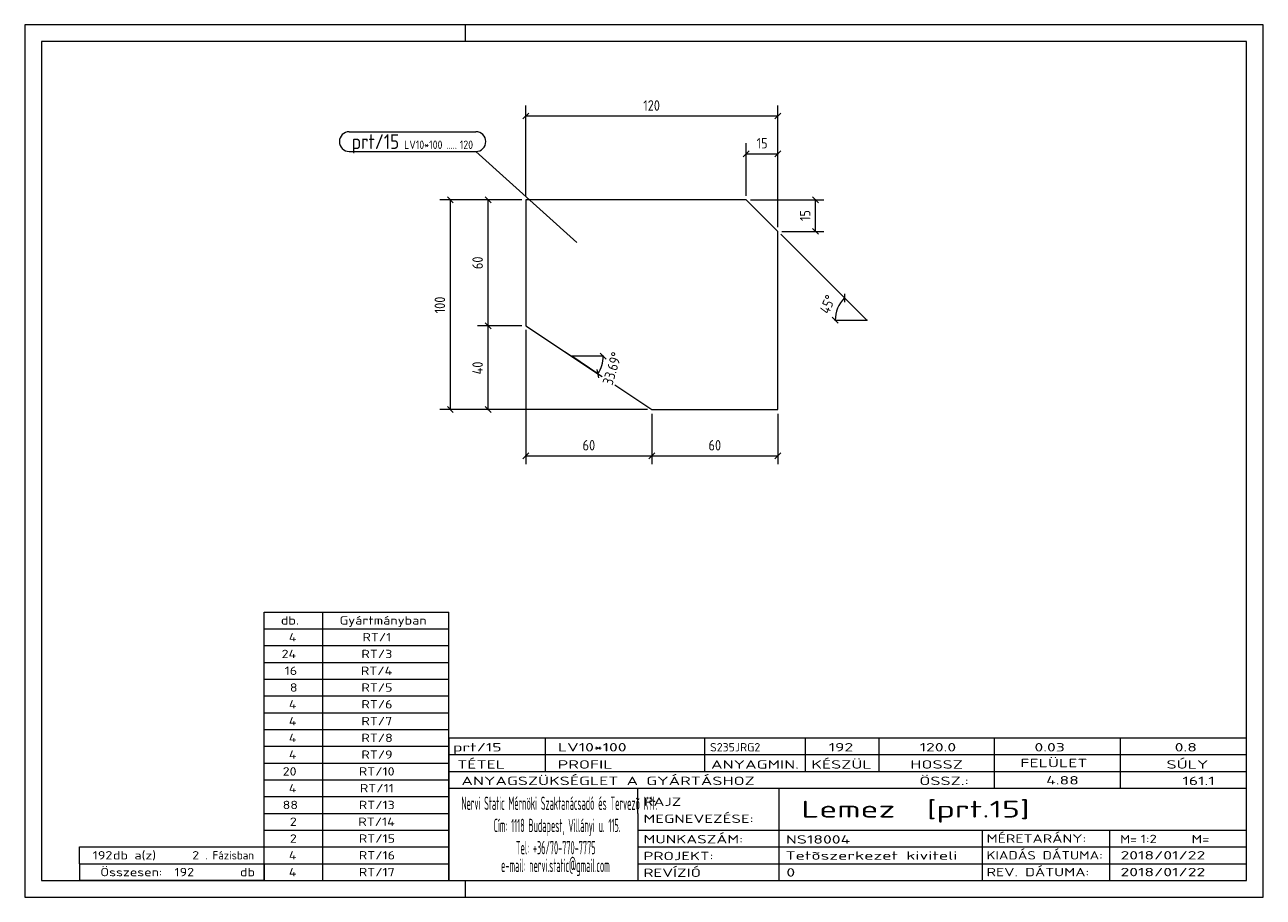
# Model space of a CAD drawing. Header units: millimetres. Extents: x 1 to 296, y 1 to 209.
import ezdxf

# ---------------------------------------------------------------- set-up
doc = ezdxf.new("R2010")
doc.units = ezdxf.units.MM
doc.header["$LTSCALE"] = 0.6
doc.linetypes.add('XKITLINE00', pattern=[0])
for name, color, linetype, lineweight in [('DrawingSheet', 5, 'Continuous', 0), ('OtherObjectType', 1, 'Continuous', 0), ('Part', 2, 'Continuous', 0), ('PartMark', 3, 'Continuous', 0), ('Z-DIMENSIONS', 1, 'Continuous', 0)]:
    doc.layers.add(name, color=color, linetype=linetype, lineweight=lineweight)
doc.styles.add('ISOCPEUR', font='ISOCPEUR.TTF')

msp = doc.modelspace()

# ---------------------------------------------------------------- linework, layer by layer
at = {"layer": 'DrawingSheet', "color": 2, "linetype": 'XKITLINE00', "lineweight": 0}
for p, q in [((296, 209), (1, 209)), ((1, 209), (1, 1)), ((106, 205), (106, 209)), ((296, 1), (296, 209)), ((106, 1), (106, 5)), ((1, 1), (296, 1))]:
    msp.add_line(p, q, dxfattribs=at)
at = {"layer": 'DrawingSheet', "color": 3, "linetype": 'XKITLINE00', "lineweight": 0}
for p, q in [((292, 205), (5, 205)), ((5, 205), (5, 5)), ((292, 5), (292, 205)), ((5, 5), (292, 5))]:
    msp.add_line(p, q, dxfattribs=at)
at = {"layer": 'OtherObjectType', "color": 7, "linetype": 'XKITLINE00', "lineweight": 0}
for p, q in [((58, 69), (102, 69)), ((58, 65), (58, 69)), ((72, 65), (72, 69)), ((102, 65), (102, 69)), ((58, 65), (102, 65)), ((58, 61), (58, 65)), ((72, 61), (72, 65)), ((102, 61), (102, 65)), ((58, 61), (102, 61)), ((58, 57), (58, 61)), ((72, 57), (72, 61)), ((102, 57), (102, 61)), ((58, 57), (102, 57)), ((58, 53), (58, 57)), ((72, 53), (72, 57)), ((102, 53), (102, 57)), ((58, 53), (102, 53)), ((58, 49), (58, 53)), ((72, 49), (72, 53)), ((102, 49), (102, 53)), ((58, 49), (102, 49)), ((58, 45), (58, 49)), ((72, 45), (72, 49)), ((102, 45), (102, 49)), ((58, 45), (102, 45)), ((58, 41), (58, 45)), ((72, 41), (72, 45)), ((102, 41), (102, 45)), ((58, 41), (102, 41)), ((58, 37), (58, 41)), ((72, 37), (72, 41)), ((102, 37), (102, 41)), ((102, 39), (292, 39)), ((102, 39), (102, 35)), ((102, 39), (292, 39)), ((125, 35), (125, 39)), ((163, 35), (163, 39)), ((187, 35), (187, 39)), ((204.5, 35), (204.5, 39)), ((232, 35), (232, 39)), ((262, 35), (262, 39)), ((292, 35), (292, 39)), ((58, 37), (102, 37)), ((58, 33), (58, 37)), ((72, 33), (72, 37)), ((102, 33), (102, 37)), ((58, 33), (102, 33)), ((58, 29), (58, 33)), ((72, 29), (72, 33)), ((102, 35), (292, 35)), ((102, 35), (102, 5)), ((102, 35), (292, 35)), ((102, 29), (102, 33)), ((125, 31), (125, 35)), ((163, 31), (163, 35)), ((187, 31), (187, 35)), ((204.5, 31), (204.5, 35)), ((232, 31), (232, 35)), ((262, 31), (262, 35)), ((292, 31), (292, 35)), ((102, 31), (292, 31)), ((232, 27), (232, 31)), ((262, 27), (262, 31)), ((292, 27), (292, 31)), ((58, 29), (102, 29)), ((58, 25), (58, 29)), ((72, 25), (72, 29)), ((102, 25), (102, 29)), ((102, 27), (292, 27)), ((147, 21), (147, 27)), ((180.7, 17), (180.7, 27)), ((292, 21), (292, 27)), ((58, 25), (102, 25)), ((58, 21), (58, 25)), ((72, 21), (72, 25)), ((102, 21), (102, 25)), ((58, 21), (102, 21)), ((58, 17), (58, 21)), ((72, 17), (72, 21)), ((102, 17), (102, 21)), ((147, 21), (147, 5)), ((292, 17), (292, 21)), ((58, 17), (102, 17)), ((58, 13), (58, 17)), ((72, 13), (72, 17)), ((102, 13), (102, 17)), ((147, 17), (292, 17)), ((180.7, 5), (180.7, 17)), ((229.16, 13), (229.16, 17)), ((259.5, 5), (259.5, 17)), ((292, 13), (292, 17)), ((14, 9), (14, 13)), ((14, 13), (58, 13)), ((14, 13), (58, 13)), ((58, 9), (58, 13)), ((58, 13), (102, 13)), ((58, 9), (58, 13)), ((72, 9), (72, 13)), ((102, 9), (102, 13)), ((147, 13), (292, 13)), ((229.16, 5), (229.16, 13)), ((292, 9), (292, 13)), ((14, 9), (58, 9)), ((14, 9), (14, 5)), ((14, 9), (58, 9)), ((58, 9), (58, 5)), ((58, 9), (102, 9)), ((58, 5), (58, 9)), ((72, 5), (72, 9)), ((102, 5), (102, 9)), ((147, 9), (292, 9)), ((292, 5), (292, 9)), ((58, 5), (14, 5)), ((58, 5), (102, 5)), ((102, 5), (292, 5)), ((139.5, 5), (292, 5))]:
    msp.add_line(p, q, dxfattribs=at)
at = {"layer": 'Part', "color": 2, "linetype": 'XKITLINE00', "lineweight": 0}
for p, q in [((172.87, 167.25), (120.37, 167.25)), ((120.37, 167.25), (120.37, 137.25)), ((180.37, 159.75), (172.87, 167.25)), ((180.37, 117.25), (180.37, 159.75)), ((120.37, 137.25), (138.5, 125.16)), ((141.54, 123.14), (150.37, 117.25)), ((150.37, 117.25), (180.37, 117.25))]:
    msp.add_line(p, q, dxfattribs=at)
at = {"layer": 'PartMark', "color": 7, "linetype": 'XKITLINE00', "lineweight": 0}
for p, q in [((78.3, 183.49), (108.48, 183.49)), ((78.3, 178.79), (108.48, 178.79)), ((132.52, 157.1), (108.48, 178.79))]:
    msp.add_line(p, q, dxfattribs=at)
for centre, start, end in [((78.3, 181.14), 90, 270), ((108.48, 181.14), 270, 90)]:
    msp.add_arc(centre, 2.35, start, end, dxfattribs=at)
at = {"layer": 'Z-DIMENSIONS', "color": 7, "linetype": 'XKITLINE00', "lineweight": 0}
for p, q in [((120.37, 168.25), (120.37, 189.75)), ((180.37, 160.75), (180.37, 189.75)), ((121.08, 187.96), (119.66, 186.54)), ((120.37, 187.25), (180.37, 187.25)), ((181.08, 187.96), (179.66, 186.54)), ((172.87, 168.25), (172.87, 180.75)), ((180.37, 160.75), (180.37, 180.75)), ((173.58, 178.96), (172.16, 177.54)), ((172.87, 178.25), (180.37, 178.25)), ((181.08, 178.96), (179.66, 177.54)), ((119.37, 167.25), (99.87, 167.25)), ((101.66, 167.96), (103.08, 166.54)), ((102.37, 117.25), (102.37, 167.25)), ((119.37, 167.25), (108.87, 167.25)), ((110.66, 167.96), (112.08, 166.54)), ((111.37, 137.25), (111.37, 167.25)), ((173.87, 167.25), (191.37, 167.25)), ((188.66, 167.96), (190.08, 166.54)), ((189.37, 159.75), (189.37, 167.25)), ((181.37, 159.75), (191.37, 159.75)), ((188.66, 160.46), (190.08, 159.04)), ((181.08, 159.04), (196.24, 143.88)), ((196.24, 144.88), (196.24, 142.88)), ((196.24, 143.88), (201.55, 138.57)), ((193.34, 139.28), (194.75, 137.87)), ((119.37, 137.25), (108.87, 137.25)), ((119.37, 137.25), (108.87, 137.25)), ((110.66, 137.96), (112.08, 136.54)), ((110.66, 137.96), (112.08, 136.54)), ((111.37, 117.25), (111.37, 137.25)), ((120.37, 136.25), (120.37, 104.25)), ((121.2, 136.7), (137.53, 125.81)), ((194.05, 138.57), (201.55, 138.57)), ((138.79, 129.97), (131.29, 129.97)), ((137.53, 125.81), (131.29, 129.97)), ((139.5, 129.26), (138.08, 130.68)), ((137.73, 124.83), (137.34, 126.79)), ((149.37, 117.25), (99.87, 117.25)), ((101.66, 117.96), (103.08, 116.54)), ((149.37, 117.25), (108.87, 117.25)), ((110.66, 117.96), (112.08, 116.54)), ((150.37, 116.25), (150.37, 104.25)), ((150.37, 116.25), (150.37, 104.25)), ((180.37, 116.25), (180.37, 104.25)), ((121.08, 106.96), (119.66, 105.54)), ((120.37, 106.25), (150.37, 106.25)), ((151.08, 106.96), (149.66, 105.54)), ((151.08, 106.96), (149.66, 105.54)), ((150.37, 106.25), (180.37, 106.25)), ((181.08, 106.96), (179.66, 105.54))]:
    msp.add_line(p, q, dxfattribs=at)
for centre, start, end in [((201.55, 138.57), 135, 180), ((131.29, 129.97), 326.3099, 0)]:
    msp.add_arc(centre, 7.5, start, end, dxfattribs=at)
at = {"layer": 'Z-DIMENSIONS', "color": 3}
for p in [(120.37, 187.25), (180.37, 187.25), (172.87, 178.25), (180.37, 178.25), (102.37, 167.25), (111.37, 167.25), (189.37, 167.25), (189.37, 159.75), (111.37, 137.25), (111.37, 137.25), (102.37, 117.25), (111.37, 117.25), (120.37, 106.25), (150.37, 106.25), (150.37, 106.25), (180.37, 106.25)]:
    msp.add_point(p, dxfattribs=at)
at = {"layer": 'Z-DIMENSIONS', "color": 7}
for p in [(196.24, 143.88), (194.05, 138.57), (201.55, 138.57), (131.29, 129.97), (138.79, 129.97), (137.53, 125.81)]:
    msp.add_point(p, dxfattribs=at)

# ---------------------------------------------------------------- texts
at = {"layer": 'OtherObjectType', "color": 7, "style": 'ISOCPEUR'}
for s, height, width, p in [('db.', 2, 1.211571, (62, 66)), ('Gyártmányban', 2, 1.211571, (76, 66)), ('4', 2, 1.211571, (63.9, 62)), ('RT/1', 2, 1.211571, (81.43, 62)), ('24', 2, 1.211571, (62.18, 58)), ('RT/3', 2, 1.211571, (81.18, 58)), ('RT/4', 2, 1.211571, (81.06, 54)), ('16', 2, 1.211571, (62.92, 54)), ('8', 2, 1.211571, (64.14, 50)), ('RT/5', 2, 1.211571, (81.18, 50)), ('4', 2, 1.211571, (63.9, 46)), ('RT/6', 2, 1.211571, (81.18, 46)), ('4', 2, 1.211571, (63.9, 42)), ('RT/7', 2, 1.211571, (81.18, 42)), ('4', 2, 1.211571, (63.9, 38)), ('RT/8', 2, 1.211571, (81.18, 38)), ('4', 2, 1.211571, (63.9, 34)), ('RT/9', 2, 1.211571, (81.18, 34)), ('prt/15', 2, 1.525501, (103, 35.76)), ('LV10*100', 2, 1.525501, (128, 35.76)), ('S235JRG2', 2, 1.02, (164.22, 35.76)), ('192', 2, 1.525501, (192.47, 35.76)), ('120.0', 2, 1.525501, (214.16, 35.76)), ('0.03', 2, 1.525501, (241.51, 35.76)), ('0.8', 2, 1.525501, (274.91, 35.76)), ('TÉTEL', 2, 1.525501, (104, 31.66)), ('PROFIL', 2, 1.525501, (127.96, 31.66)), ('ANYAGMIN.', 2, 1.525501, (164.47, 31.66)), ('KÉSZÜL', 2, 1.525501, (188.37, 31.66)), ('HOSSZ', 2, 1.525501, (211.96, 31.66)), ('FELÜLET', 2, 1.525501, (238.13, 32)), ('SÚLY', 2, 1.525501, (272.96, 31.66)), ('20', 2, 1.211571, (62.43, 30)), ('RT/10', 2, 1.211571, (80.57, 30)), ('ANYAGSZÜKSÉGLET A GYÁRTÁSHOZ', 2, 1.525501, (105, 27.75)), ('ÖSSZ.:', 2, 1.525501, (214.1, 27.75)), ('4.88', 2, 1.525501, (244.28, 27.88)), ('161.1', 2, 1.525501, (276.75, 27.75)), ('4', 2, 1.211571, (63.9, 26)), ('RT/11', 2, 1.211571, (80.82, 26)), ('88', 2, 1.211571, (62.43, 22)), ('RT/13', 2, 1.211571, (80.57, 22)), ('Nervi Static Mérnöki\xa0Szaktanácsadó\xa0és\xa0Tervezõ Kft.', 3.1765, 0.403093, (105, 21.82)), ('RAJZ', 2, 1.445, (148.38, 22.78)), ('Lemez  [prt.15]', 4, 1.474651, (186, 20)), ('MEGNEVEZÉSE:', 2, 1.445, (148.38, 18.72)), ('2', 2, 1.211571, (64.14, 18)), ('RT/14', 2, 1.211571, (80.45, 18)), ('Cím:\xa01118 Budapest, Villányi u. 115.', 3.1765, 0.403093, (112.69, 16.53)), ('2', 2, 1.211571, (64.14, 14)), ('RT/15', 2, 1.211571, (80.57, 14)), ('MUNKASZÁM:', 2, 1.445, (148.38, 13.84)), ('NS18004', 2, 1.525501, (182.28, 13.78)), ('MÉRETARÁNY:', 2, 1.36, (230.1, 14)), ('M=', 2, 1.211571, (261.91, 13.84)), ('1:2', 2, 1.275, (266.79, 13.9)), ('M=', 2, 1.275, (278.95, 13.87)), ('192', 2, 1.211571, (17.2, 10)), ('db a(z)', 2, 1.211571, (22, 10)), ('2', 2, 1.211571, (40.86, 10)), ('. Fázisban', 2, 0.935, (44, 10)), ('4', 2, 1.211571, (63.9, 10)), ('RT/16', 2, 1.211571, (80.57, 10)), ('Tel:\xa0+36/70-770-7775', 3.1765, 0.403093, (117.97, 11.24)), ('PROJEKT:', 2, 1.445, (148.38, 9.84)), ('Tetõszerkezet kiviteli ', 2, 1.525501, (182.2, 9.94)), ('KIADÁS DÁTUMA:', 2, 1.275, (230.1, 10)), ('2018/01/22', 2, 1.525501, (262, 10)), ('e-mail:\xa0nervi.static@gmail.com', 3.1765, 0.403093, (114.45, 7)), ('Összesen:            db', 2, 1.211571, (19, 6)), ('192', 2, 1.211571, (36.67, 6)), ('4', 2, 1.211571, (63.9, 6)), ('RT/17', 2, 1.211571, (80.57, 6)), ('REVÍZIÓ', 2, 1.445, (148.38, 5.84)), ('0', 2, 1.525501, (182.41, 5.92)), ('REV. DÁTUMA:', 2, 1.36, (230.1, 6)), ('2018/01/22', 2, 1.525501, (262, 6))]:
    msp.add_text(s, height=height, dxfattribs=dict(at, width=width)).set_placement(p)
at = {"layer": 'PartMark', "color": 3, "style": 'ISOCPEUR', "width": 0.85}
msp.add_text('prt/15', height=3.5, dxfattribs=at).set_placement((78.9, 179.39))
at = {"layer": 'PartMark', "color": 4, "style": 'ISOCPEUR', "width": 0.85}
for s, p in [('LV10*100', (91.38, 179.39)), ('120', (104.61, 179.39)), ('.....', (101.43, 179.39))]:
    msp.add_text(s, height=2, dxfattribs=at).set_placement(p)
at = {"layer": 'Z-DIMENSIONS', "color": 3, "style": 'ISOCPEUR', "width": 0.85}
for s, p in [('120', (148.33, 188.5)), ('15', (175.33, 179.5)), ('60', (133.87, 107.5)), ('60', (163.87, 107.5))]:
    msp.add_text(s, height=2.5, dxfattribs=at).set_placement(p)
for s, rotation, p in [('15', 90.0002, (188.12, 162.21)), ('60', 90.0002, (110.12, 150.75)), ('100', 90.0002, (101.12, 140.21)), ('45°', 67.5002, (192.53, 139.87)), ('33.69°', 73.1553, (140.95, 122.89)), ('40', 90.0002, (110.12, 125.64))]:
    msp.add_text(s, height=2.5, rotation=rotation, dxfattribs=at).set_placement(p)

doc.saveas('drawing.dxf')
